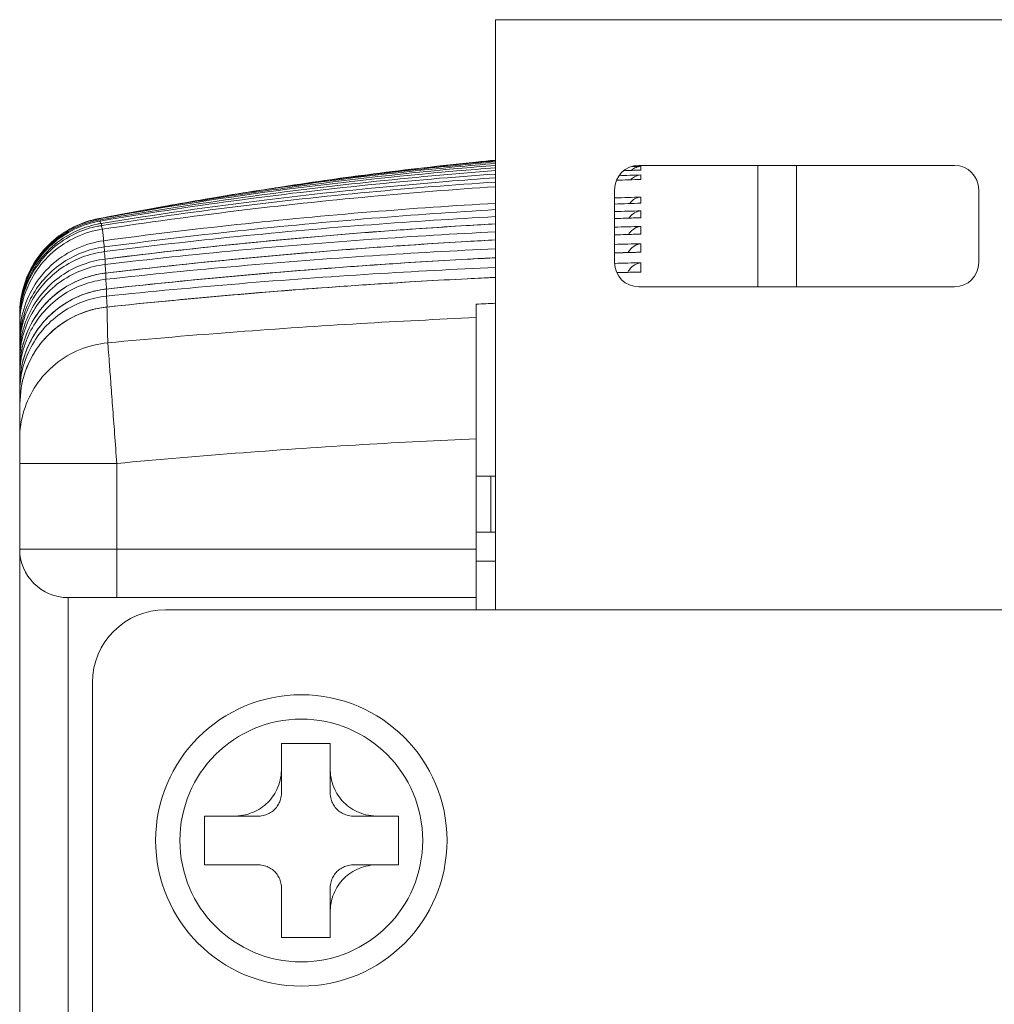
# Model space of a CAD drawing. Header units: millimetres. Extents: x 0 to 420, y 0 to 297.
# Tile 5 of 23: x 73 to 93, y 192 to 212. Entities that reach past the tile are written whole.
import ezdxf

# ---------------------------------------------------------------- set-up
doc = ezdxf.new("R2010")
doc.units = ezdxf.units.MM
doc.layers.get('0').update_dxf_attribs({"linetype": 'CONTINUOUS', "lineweight": 13})

msp = doc.modelspace()

# ---------------------------------------------------------------- linework, layer by layer
for p, q in [((83.218, 212.254), (83.218, 200.104)), ((95.618, 212.254), (83.218, 212.254)), ((86.168, 209.254), (92.668, 209.254)), ((88.618, 206.754), (88.618, 209.254)), ((89.418, 209.244), (89.418, 206.754)), ((85.668, 207.254), (85.668, 208.754)), ((93.168, 208.754), (93.168, 207.254)), ((86.193, 208.176), (86.21, 208.176)), ((86.191, 207.84), (86.211, 207.84)), ((86.19, 207.467), (86.211, 207.467)), ((75.174, 207.326), (75.174, 207.326)), ((75.189, 207.037), (75.188, 207.038)), ((86.188, 207.059), (86.211, 207.058)), ((75.202, 206.707), (75.202, 206.708)), ((92.668, 206.754), (86.168, 206.754)), ((82.818, 200.104), (82.818, 206.397)), ((75.215, 206.338), (75.214, 206.338)), ((73.418, 206.137), (73.426, 206.137)), ((73.418, 206.084), (73.418, 206.041)), ((73.418, 206.041), (73.43, 206.041)), ((73.418, 205.96), (73.418, 205.721)), ((73.418, 205.721), (73.434, 205.721)), ((73.418, 205.588), (73.418, 205.496)), ((73.418, 205.496), (73.438, 205.496)), ((73.45, 205.398), (73.418, 205.045)), ((73.418, 94.368), (73.418, 205.337)), ((73.418, 205.229), (73.435, 205.229)), ((73.449, 205.06), (73.418, 204.713)), ((73.418, 204.922), (73.437, 204.922)), ((73.447, 204.681), (73.418, 204.341)), ((73.418, 204.574), (73.438, 204.574)), ((73.418, 203.117), (75.418, 203.117)), ((75.418, 200.354), (75.418, 203.117)), ((83.218, 202.854), (82.818, 202.854)), ((83.118, 202.854), (83.118, 201.704)), ((83.218, 201.704), (82.818, 201.704)), ((82.818, 201.354), (73.418, 201.354)), ((83.218, 201.104), (82.818, 201.104)), ((74.418, 98.354), (74.418, 200.354)), ((82.818, 200.354), (74.418, 200.354)), ((76.418, 200.104), (102.418, 200.104)), ((74.918, 100.104), (74.918, 198.604)), ((78.811, 196.354), (78.811, 197.354)), ((79.811, 197.354), (78.811, 197.354)), ((79.811, 196.354), (79.811, 197.354)), ((77.221, 195.854), (77.221, 194.854)), ((78.311, 195.854), (77.221, 195.854)), ((81.218, 195.854), (80.311, 195.854)), ((81.218, 194.854), (81.218, 195.854)), ((77.221, 194.854), (78.311, 194.854)), ((80.311, 194.854), (81.218, 194.854)), ((78.811, 194.354), (78.811, 193.354)), ((79.811, 193.354), (79.811, 194.354)), ((78.811, 193.354), (79.811, 193.354))]:
    msp.add_line(p, q)
for radius in [3, 2.5]:
    msp.add_circle((79.218, 195.354), radius)
for centre, radius, start, end in [((86.168, 208.754), 0.5, 90, 180), ((92.668, 208.754), 0.5, 0, 90), ((86.168, 207.254), 0.5, 180, 270), ((92.668, 207.254), 0.5, 270, 0), ((74.418, 201.354), 1, 180, 270), ((76.418, 198.604), 1.5, 90, 180)]:
    msp.add_arc(centre, radius, start, end)
for points, knots in [([(83.217, 209.255), (82.954, 209.234), (81.446, 209.105), (79.448, 208.877), (77.722, 208.619), (77.232, 208.541)], [0, 0, 0, 0, 0.790734, 4.541572, 6.028811, 6.028811, 6.028811, 6.028811]), ([(78.275, 208.72), (78.399, 208.739), (79.764, 208.942), (81.412, 209.138), (82.939, 209.272), (83.217, 209.295)], [0, 0, 0, 0, 0.377823, 4.137998, 4.976223, 4.976223, 4.976223, 4.976223]), ([(83.218, 209.362), (83.082, 209.349), (82.589, 209.301), (81.75, 209.209), (80.712, 209.082), (80.033, 208.99), (79.697, 208.942)], [0, 0, 0, 0, 0.40962, 1.488385, 2.530543, 3.546151, 3.546151, 3.546151, 3.546151]), ([(79.697, 208.942), (80.578, 209.067), (81.598, 209.191), (82.619, 209.292), (82.755, 209.305)], [0, 0, 0, 0, 2.66957, 3.0787, 3.0787, 3.0787, 3.0787]), ([(83.217, 209.326), (82.944, 209.303), (82.404, 209.253), (81.865, 209.198), (81.598, 209.168)], [0, 0, 0, 0, 0.820809, 1.626884, 1.626884, 1.626884, 1.626884]), ([(86.013, 209.149), (86.016, 209.151), (86.044, 209.177), (86.106, 209.217), (86.174, 209.233), (86.207, 209.235)], [0, 0, 0, 0, 0.009089, 0.116737, 0.215749, 0.215749, 0.215749, 0.215749]), ([(86.207, 209.235), (86.207, 209.222), (86.208, 209.197), (86.208, 209.172), (86.208, 209.159)], [0, 0, 0, 0, 0.03707224, 0.07602764, 0.07602764, 0.07602764, 0.07602764]), ([(75.057, 208.154), (76.264, 208.376), (78.709, 208.763), (81.438, 209.062), (82.949, 209.184), (83.217, 209.204)], [0, 0, 0, 0, 3.680186, 7.42423, 8.230436, 8.230436, 8.230436, 8.230436]), ([(83.215, 209.146), (82.343, 209.08), (79.618, 208.834), (76.906, 208.454), (75.074, 208.133)], [0, 0, 0, 0, 2.624255, 8.206205, 8.206205, 8.206205, 8.206205]), ([(75.084, 208.109), (76.91, 208.417), (79.618, 208.781), (82.339, 209.015), (83.215, 209.076)], [0, 0, 0, 0, 5.555133, 8.190557, 8.190557, 8.190557, 8.190557]), ([(86.001, 208.958), (86.024, 208.983), (86.086, 209.032), (86.164, 209.055), (86.208, 209.058)], [0, 0, 0, 0, 0.0998666, 0.233534, 0.233534, 0.233534, 0.233534]), ([(86.208, 209.058), (86.208, 209.043), (86.208, 209.012), (86.208, 208.981), (86.208, 208.966)], [0, 0, 0, 0, 0.0452928, 0.09245451, 0.09245451, 0.09245451, 0.09245451]), ([(83.217, 208.999), (82.88, 208.976), (81.308, 208.857), (78.596, 208.581), (76.233, 208.244), (75.099, 208.059)], [0, 0, 0, 0, 1.014487, 4.728042, 8.175261, 8.175261, 8.175261, 8.175261]), ([(75.108, 208.016), (76.935, 208.302), (79.636, 208.638), (82.347, 208.854), (83.216, 208.911)], [0, 0, 0, 0, 5.547167, 8.158733, 8.158733, 8.158733, 8.158733]), ([(83.216, 208.816), (82.357, 208.759), (79.651, 208.545), (76.954, 208.218), (75.121, 207.94)], [0, 0, 0, 0, 2.580548, 8.143771, 8.143771, 8.143771, 8.143771]), ([(77.803, 208.652), (77.792, 208.65), (77.464, 208.596), (77.001, 208.518), (76.55, 208.438), (76.414, 208.414)], [0, 0, 0, 0, 0.035269, 0.9949, 1.409224, 1.409224, 1.409224, 1.409224]), ([(78.703, 208.793), (78.688, 208.791), (78.388, 208.746), (78.089, 208.699), (77.803, 208.652)], [0, 0, 0, 0, 0.0432889, 0.9106014, 0.9106014, 0.9106014, 0.9106014]), ([(75.148, 207.702), (76.975, 207.949), (79.663, 208.239), (82.359, 208.425), (83.216, 208.474)], [0, 0, 0, 0, 5.530612, 8.106718, 8.106718, 8.106718, 8.106718]), ([(85.973, 208.464), (86.001, 208.504), (86.072, 208.57), (86.165, 208.598), (86.209, 208.602)], [0, 0, 0, 0, 0.1460223, 0.2801441, 0.2801441, 0.2801441, 0.2801441]), ([(86.209, 208.602), (86.209, 208.581), (86.21, 208.539), (86.21, 208.498), (86.21, 208.477)], [0, 0, 0, 0, 0.0615602, 0.1249847, 0.1249847, 0.1249847, 0.1249847]), ([(83.216, 208.343), (82.368, 208.293), (79.676, 208.105), (76.991, 207.817), (75.158, 207.574)], [0, 0, 0, 0, 2.549377, 8.09589, 8.09589, 8.09589, 8.09589]), ([(85.966, 208.168), (85.968, 208.17), (85.997, 208.215), (86.072, 208.285), (86.165, 208.314), (86.21, 208.318)], [0, 0, 0, 0, 0.0103037, 0.1597902, 0.2941262, 0.2941262, 0.2941262, 0.2941262]), ([(86.21, 208.318), (86.21, 208.294), (86.21, 208.247), (86.21, 208.2), (86.21, 208.176)], [0, 0, 0, 0, 0.0697654, 0.1413983, 0.1413983, 0.1413983, 0.1413983]), ([(75.045, 208.159), (74.864, 208.125), (74.51, 208.005), (74.05, 207.688), (73.695, 207.258), (73.47, 206.747), (73.418, 206.378), (73.418, 206.194)], [0, 0, 0, 0, 0.552939, 1.104407, 1.655582, 2.206553, 2.757641, 2.757641, 2.757641, 2.757641]), ([(75.074, 208.133), (74.89, 208.101), (74.531, 207.984), (74.063, 207.668), (73.7, 207.236), (73.471, 206.721), (73.418, 206.348), (73.418, 206.162)], [0, 0, 0, 0, 0.558583, 1.115847, 1.672824, 2.229566, 2.786363, 2.786363, 2.786363, 2.786363]), ([(73.418, 206.137), (73.418, 206.324), (73.471, 206.699), (73.703, 207.216), (74.068, 207.648), (74.539, 207.963), (74.9, 208.078), (75.084, 208.109)], [0, 0, 0, 0, 0.559669, 1.118826, 1.677673, 2.236424, 2.796209, 2.796209, 2.796209, 2.796209]), ([(75.013, 208.043), (74.857, 208.011), (74.525, 207.9), (74.074, 207.601), (73.705, 207.167), (73.472, 206.648), (73.418, 206.271), (73.418, 206.084)], [0, 0, 0, 0, 0.477051, 1.039441, 1.601572, 2.163454, 2.725337, 2.725337, 2.725337, 2.725337]), ([(75.057, 208.154), (75.055, 208.156), (75.051, 208.159), (75.047, 208.158), (75.046, 208.158)], [0, 0, 0, 0, 0.00884705, 0.01220799, 0.01220799, 0.01220799, 0.01220799]), ([(75.084, 208.109), (75.072, 208.102), (75.083, 208.076), (75.088, 208.06), (75.089, 208.056)], [0, 0, 0, 0, 0.04150388, 0.0529901, 0.0529901, 0.0529901, 0.0529901]), ([(75.084, 208.109), (75.083, 208.112), (75.081, 208.117), (75.077, 208.125), (75.075, 208.131), (75.074, 208.133)], [0, 0, 0, 0, 0.00957148, 0.01832617, 0.02628036, 0.02628036, 0.02628036, 0.02628036]), ([(75.108, 208.016), (75.097, 208.007), (75.111, 207.973), (75.116, 207.95), (75.118, 207.938)], [0, 0, 0, 0, 0.04229538, 0.07899795, 0.07899795, 0.07899795, 0.07899795]), ([(75.108, 208.016), (75.107, 208.021), (75.105, 208.031), (75.102, 208.046), (75.1, 208.055), (75.099, 208.059)], [0, 0, 0, 0, 0.01539739, 0.02999892, 0.04377049, 0.04377049, 0.04377049, 0.04377049]), ([(75.165, 207.479), (76.992, 207.71), (79.674, 207.98), (82.364, 208.153), (83.217, 208.199)], [0, 0, 0, 0, 5.523269, 8.08488, 8.08488, 8.08488, 8.08488]), ([(83.218, 208.05), (83.018, 208.039), (81.534, 207.953), (78.849, 207.746), (76.371, 207.476), (75.174, 207.326)], [0, 0, 0, 0, 0.601075, 4.457982, 8.077855, 8.077855, 8.077855, 8.077855]), ([(73.418, 206.041), (73.418, 206.23), (73.472, 206.608), (73.708, 207.128), (74.079, 207.563), (74.534, 207.861), (74.87, 207.971), (75.028, 208.002)], [0, 0, 0, 0, 0.564568, 1.128529, 1.692119, 2.25559, 2.739794, 2.739794, 2.739794, 2.739794]), ([(75.121, 207.94), (74.934, 207.912), (74.566, 207.801), (74.084, 207.487), (73.71, 207.052), (73.473, 206.529), (73.418, 206.149), (73.418, 205.96)], [0, 0, 0, 0, 0.567868, 1.134819, 1.701558, 2.26805, 2.834499, 2.834499, 2.834499, 2.834499]), ([(75.148, 207.702), (75.145, 207.731), (75.14, 207.788), (75.131, 207.867), (75.124, 207.917), (75.121, 207.94)], [0, 0, 0, 0, 0.0895605, 0.1694621, 0.2397494, 0.2397494, 0.2397494, 0.2397494]), ([(75.181, 207.214), (77.007, 207.43), (79.685, 207.683), (82.368, 207.844), (83.217, 207.886)], [0, 0, 0, 0, 5.51649, 8.065408, 8.065408, 8.065408, 8.065408]), ([(81.338, 207.93), (81.12, 207.915), (80.687, 207.882), (80.253, 207.848), (80.037, 207.83)], [0, 0, 0, 0, 0.653903, 1.304582, 1.304582, 1.304582, 1.304582]), ([(85.959, 207.833), (85.963, 207.841), (85.994, 207.89), (86.072, 207.964), (86.166, 207.994), (86.21, 207.997)], [0, 0, 0, 0, 0.0262917, 0.1756828, 0.3102289, 0.3102289, 0.3102289, 0.3102289]), ([(86.21, 207.997), (86.21, 207.971), (86.211, 207.919), (86.211, 207.866), (86.211, 207.84)], [0, 0, 0, 0, 0.077974, 0.1578184, 0.1578184, 0.1578184, 0.1578184]), ([(73.418, 205.721), (73.418, 205.912), (73.474, 206.296), (73.716, 206.823), (74.097, 207.259), (74.586, 207.57), (74.959, 207.676), (75.148, 207.702)], [0, 0, 0, 0, 0.572906, 1.144992, 1.716548, 2.287901, 2.85999, 2.85999, 2.85999, 2.85999]), ([(75.148, 207.702), (75.139, 207.69), (75.156, 207.641), (75.157, 207.602), (75.158, 207.574)], [0, 0, 0, 0, 0.0437714, 0.1284115, 0.1284115, 0.1284115, 0.1284115]), ([(83.218, 207.72), (83.021, 207.709), (81.542, 207.628), (78.862, 207.433), (76.386, 207.178), (75.188, 207.038)], [0, 0, 0, 0, 0.592203, 4.443076, 8.059668, 8.059668, 8.059668, 8.059668]), ([(81.341, 207.606), (81.126, 207.592), (80.697, 207.562), (80.269, 207.529), (80.055, 207.513)], [0, 0, 0, 0, 0.646331, 1.289464, 1.289464, 1.289464, 1.289464]), ([(85.951, 207.462), (85.958, 207.475), (85.991, 207.53), (86.073, 207.607), (86.166, 207.637), (86.211, 207.641)], [0, 0, 0, 0, 0.0426545, 0.1919443, 0.3267016, 0.3267016, 0.3267016, 0.3267016]), ([(86.211, 207.641), (86.211, 207.613), (86.211, 207.555), (86.211, 207.496), (86.211, 207.467)], [0, 0, 0, 0, 0.0861894, 0.1742498, 0.1742498, 0.1742498, 0.1742498]), ([(75.158, 207.574), (75, 207.553), (74.687, 207.472), (74.26, 207.244), (73.9, 206.92), (73.627, 206.521), (73.457, 206.068), (73.418, 205.747), (73.418, 205.588)], [0, 0, 0, 0, 0.479805, 0.959211, 1.438547, 1.917808, 2.39693, 2.875971, 2.875971, 2.875971, 2.875971]), ([(73.418, 205.496), (73.418, 205.656), (73.457, 205.978), (73.629, 206.432), (73.903, 206.831), (74.265, 207.153), (74.692, 207.38), (75.006, 207.459), (75.165, 207.479)], [0, 0, 0, 0, 0.481028, 0.961427, 1.441252, 1.920787, 2.400245, 2.8803, 2.8803, 2.8803, 2.8803]), ([(75.165, 207.479), (75.157, 207.466), (75.174, 207.41), (75.173, 207.363), (75.176, 207.327)], [0, 0, 0, 0, 0.0444784, 0.1525815, 0.1525815, 0.1525815, 0.1525815]), ([(75.165, 207.479), (75.164, 207.49), (75.163, 207.511), (75.161, 207.543), (75.159, 207.564), (75.158, 207.574)], [0, 0, 0, 0, 0.03261053, 0.06442104, 0.09543084, 0.09543084, 0.09543084, 0.09543084]), ([(75.195, 206.909), (77.02, 207.111), (79.694, 207.347), (82.372, 207.498), (83.217, 207.538)], [0, 0, 0, 0, 5.510202, 8.047959, 8.047959, 8.047959, 8.047959]), ([(75.175, 207.326), (75.015, 207.306), (74.7, 207.228), (74.269, 207), (73.905, 206.676), (73.63, 206.275), (73.457, 205.82), (73.418, 205.498), (73.418, 205.337)], [0, 0, 0, 0, 0.482916, 0.965075, 1.447231, 1.929368, 2.411384, 2.893297, 2.893297, 2.893297, 2.893297]), ([(73.418, 205.229), (73.418, 205.391), (73.458, 205.714), (73.631, 206.17), (73.908, 206.571), (74.273, 206.893), (74.705, 207.118), (75.021, 207.195), (75.181, 207.214)], [0, 0, 0, 0, 0.483836, 0.966954, 1.449418, 1.931517, 2.413506, 2.895993, 2.895993, 2.895993, 2.895993]), ([(75.181, 207.214), (75.174, 207.201), (75.188, 207.146), (75.188, 207.089), (75.191, 207.046), (75.192, 207.038)], [0, 0, 0, 0, 0.0451631, 0.1536811, 0.1767237, 0.1767237, 0.1767237, 0.1767237]), ([(75.181, 207.214), (75.18, 207.227), (75.179, 207.252), (75.176, 207.289), (75.176, 207.314), (75.175, 207.326)], [0, 0, 0, 0, 0.0381398, 0.0755535, 0.11222, 0.11222, 0.11222, 0.11222]), ([(83.218, 207.353), (83.023, 207.343), (81.549, 207.266), (78.874, 207.082), (76.399, 206.841), (75.202, 206.708)], [0, 0, 0, 0, 0.584544, 4.430004, 8.043335, 8.043335, 8.043335, 8.043335]), ([(81.342, 207.245), (81.13, 207.232), (80.707, 207.203), (80.284, 207.173), (80.073, 207.158)], [0, 0, 0, 0, 0.63761, 1.272071, 1.272071, 1.272071, 1.272071]), ([(85.944, 207.054), (85.953, 207.072), (85.987, 207.133), (86.073, 207.215), (86.167, 207.245), (86.211, 207.249)], [0, 0, 0, 0, 0.0593304, 0.2085142, 0.3434816, 0.3434816, 0.3434816, 0.3434816]), ([(86.211, 207.249), (86.211, 207.218), (86.211, 207.154), (86.211, 207.091), (86.211, 207.058)], [0, 0, 0, 0, 0.0944126, 0.1906969, 0.1906969, 0.1906969, 0.1906969]), ([(75.189, 207.037), (75.029, 207.018), (74.711, 206.941), (74.277, 206.715), (73.91, 206.391), (73.632, 205.989), (73.5, 205.642), (73.457, 205.441), (73.45, 205.398)], [0, 0, 0, 0, 0.484638, 0.969285, 1.454007, 1.938778, 2.423455, 2.5545, 2.5545, 2.5545, 2.5545]), ([(75.195, 206.909), (75.194, 206.923), (75.193, 206.952), (75.191, 206.995), (75.19, 207.023), (75.189, 207.037)], [0, 0, 0, 0, 0.0436693, 0.0865622, 0.1286786, 0.1286786, 0.1286786, 0.1286786]), ([(75.207, 206.563), (77.032, 206.752), (79.702, 206.974), (82.375, 207.116), (83.217, 207.152)], [0, 0, 0, 0, 5.50433, 8.03225, 8.03225, 8.03225, 8.03225]), ([(73.418, 204.922), (73.418, 205.084), (73.458, 205.409), (73.633, 205.867), (73.913, 206.269), (74.281, 206.592), (74.716, 206.816), (75.034, 206.891), (75.195, 206.909)], [0, 0, 0, 0, 0.486427, 0.972042, 1.456915, 1.941339, 2.425613, 2.910291, 2.910291, 2.910291, 2.910291]), ([(74.894, 206.98), (74.711, 206.93), (74.356, 206.776), (73.913, 206.405), (73.596, 205.933), (73.481, 205.575), (73.45, 205.398)], [0, 0, 0, 0, 0.569998, 1.141257, 1.712778, 2.252754, 2.252754, 2.252754, 2.252754]), ([(75.195, 206.909), (75.188, 206.895), (75.201, 206.84), (75.201, 206.776), (75.205, 206.724), (75.207, 206.709)], [0, 0, 0, 0, 0.0458275, 0.154244, 0.2005282, 0.2005282, 0.2005282, 0.2005282]), ([(83.218, 206.949), (83.026, 206.94), (81.555, 206.867), (78.884, 206.693), (76.41, 206.464), (75.214, 206.338)], [0, 0, 0, 0, 0.57796, 4.418541, 8.028602, 8.028602, 8.028602, 8.028602]), ([(81.34, 206.847), (81.132, 206.834), (80.715, 206.808), (80.299, 206.779), (80.091, 206.765)], [0, 0, 0, 0, 0.627572, 1.252024, 1.252024, 1.252024, 1.252024]), ([(75.202, 206.708), (75.041, 206.69), (74.722, 206.614), (74.285, 206.389), (73.915, 206.065), (73.634, 205.661), (73.5, 205.31), (73.457, 205.105), (73.449, 205.06)], [0, 0, 0, 0, 0.486698, 0.973604, 1.46067, 1.947864, 2.435001, 2.574921, 2.574921, 2.574921, 2.574921]), ([(74.905, 206.652), (74.721, 206.603), (74.365, 206.45), (73.917, 206.079), (73.597, 205.603), (73.48, 205.241), (73.449, 205.06)], [0, 0, 0, 0, 0.572036, 1.145672, 1.719762, 2.271378, 2.271378, 2.271378, 2.271378]), ([(75.207, 206.563), (75.207, 206.579), (75.206, 206.611), (75.204, 206.66), (75.203, 206.692), (75.202, 206.708)], [0, 0, 0, 0, 0.0490328, 0.0973887, 0.1449746, 0.1449746, 0.1449746, 0.1449746]), ([(73.418, 204.574), (73.418, 204.737), (73.458, 205.064), (73.635, 205.524), (73.917, 205.927), (74.289, 206.249), (74.726, 206.472), (75.046, 206.546), (75.207, 206.563)], [0, 0, 0, 0, 0.488833, 0.976752, 1.463835, 1.950376, 2.436717, 2.923377, 2.923377, 2.923377, 2.923377]), ([(75.207, 206.563), (75.202, 206.548), (75.213, 206.494), (75.213, 206.421), (75.218, 206.362), (75.221, 206.339)], [0, 0, 0, 0, 0.0464729, 0.1547806, 0.2240324, 0.2240324, 0.2240324, 0.2240324]), ([(75.214, 206.338), (75.113, 206.328), (74.825, 206.275), (74.372, 206.084), (73.922, 205.713), (73.597, 205.233), (73.479, 204.866), (73.447, 204.681)], [0, 0, 0, 0, 0.302928, 0.876855, 1.45272, 2.029214, 2.592082, 2.592082, 2.592082, 2.592082]), ([(75.215, 206.338), (75.053, 206.321), (74.731, 206.247), (74.292, 206.022), (73.919, 205.698), (73.636, 205.293), (73.5, 204.938), (73.456, 204.73), (73.447, 204.681)], [0, 0, 0, 0, 0.48856, 0.977521, 1.466739, 1.956173, 2.445595, 2.594307, 2.594307, 2.594307, 2.594307]), ([(75.233, 205.602), (75.231, 205.689), (75.227, 205.857), (75.221, 206.102), (75.217, 206.261), (75.215, 206.338)], [0, 0, 0, 0, 0.2592801, 0.5046208, 0.7358396, 0.7358396, 0.7358396, 0.7358396]), ([(75.233, 205.602), (76.121, 205.685), (77.852, 205.831), (80.381, 206.001), (82.022, 206.085), (82.818, 206.119)], [0, 0, 0, 0, 2.676112, 5.210509, 7.60349, 7.60349, 7.60349, 7.60349]), ([(73.418, 203.618), (73.418, 203.813), (73.477, 204.207), (73.734, 204.745), (74.136, 205.185), (74.65, 205.489), (75.038, 205.584), (75.233, 205.602)], [0, 0, 0, 0, 0.58708, 1.174492, 1.762453, 2.350995, 2.939953, 2.939953, 2.939953, 2.939953]), ([(75.418, 203.117), (75.403, 203.321), (75.374, 203.717), (75.332, 204.28), (75.295, 204.772), (75.266, 205.162), (75.246, 205.428), (75.236, 205.56), (75.233, 205.602)], [0, 0, 0, 0, 0.61402, 1.190198, 1.69362, 2.093362, 2.364966, 2.491868, 2.491868, 2.491868, 2.491868]), ([(75.418, 203.117), (76.284, 203.198), (77.972, 203.342), (80.44, 203.509), (82.04, 203.592), (82.818, 203.626)], [0, 0, 0, 0, 2.609243, 5.081815, 7.418162, 7.418162, 7.418162, 7.418162]), ([(77.811, 195.854), (77.882, 195.854), (78.02, 195.867), (78.214, 195.924), (78.386, 196.014), (78.532, 196.133), (78.651, 196.279), (78.741, 196.451), (78.798, 196.645), (78.811, 196.783), (78.811, 196.854)], [0, 0, 0, 0, 0.213294, 0.413355, 0.604086, 0.789988, 0.975858, 1.166521, 1.366523, 1.579792, 1.579792, 1.579792, 1.579792]), ([(79.811, 196.854), (79.811, 196.783), (79.823, 196.645), (79.88, 196.45), (79.97, 196.279), (80.089, 196.133), (80.236, 196.014), (80.407, 195.924), (80.601, 195.867), (80.74, 195.854), (80.811, 195.854)], [0, 0, 0, 0, 0.213294, 0.413355, 0.604086, 0.789988, 0.975858, 1.166521, 1.366523, 1.579792, 1.579792, 1.579792, 1.579792]), ([(78.811, 196.354), (78.811, 196.314), (78.803, 196.235), (78.766, 196.127), (78.708, 196.033), (78.632, 195.957), (78.538, 195.899), (78.429, 195.862), (78.351, 195.854), (78.311, 195.854)], [0, 0, 0, 0, 0.1211772, 0.234086, 0.3417471, 0.4476443, 0.5553521, 0.6683094, 0.7895073, 0.7895073, 0.7895073, 0.7895073]), ([(80.311, 195.854), (80.27, 195.854), (80.192, 195.862), (80.083, 195.899), (79.99, 195.957), (79.913, 196.033), (79.856, 196.127), (79.819, 196.235), (79.811, 196.314), (79.811, 196.354)], [0, 0, 0, 0, 0.1211772, 0.234086, 0.3417471, 0.4476443, 0.5553521, 0.6683094, 0.7895073, 0.7895073, 0.7895073, 0.7895073]), ([(78.811, 194.354), (78.811, 194.395), (78.803, 194.473), (78.766, 194.582), (78.708, 194.675), (78.632, 194.752), (78.538, 194.809), (78.429, 194.846), (78.351, 194.854), (78.311, 194.854)], [0, 0, 0, 0, 0.1211772, 0.234086, 0.3417471, 0.4476443, 0.5553521, 0.6683094, 0.7895073, 0.7895073, 0.7895073, 0.7895073]), ([(80.811, 194.854), (80.74, 194.854), (80.601, 194.842), (80.407, 194.785), (80.236, 194.695), (80.089, 194.576), (79.97, 194.429), (79.88, 194.258), (79.823, 194.063), (79.811, 193.925), (79.811, 193.854)], [0, 0, 0, 0, 0.213294, 0.413355, 0.604086, 0.789988, 0.975858, 1.166521, 1.366523, 1.579792, 1.579792, 1.579792, 1.579792]), ([(79.811, 194.354), (79.811, 194.395), (79.819, 194.473), (79.856, 194.582), (79.913, 194.675), (79.99, 194.752), (80.083, 194.809), (80.192, 194.846), (80.27, 194.854), (80.311, 194.854)], [0, 0, 0, 0, 0.1211772, 0.234086, 0.3417471, 0.4476443, 0.5553521, 0.6683094, 0.7895073, 0.7895073, 0.7895073, 0.7895073])]:
    msp.add_open_spline(points, degree=3, knots=knots)
for points in [[(82.755, 209.305), (82.909, 209.32), (83.063, 209.334), (83.217, 209.347)], [(85.995, 209.227), (86.066, 209.23), (86.137, 209.232), (86.207, 209.235)], [(81.598, 209.168), (80.63, 209.063), (79.665, 208.938), (78.703, 208.793)], [(85.754, 209.042), (85.905, 209.048), (86.057, 209.053), (86.208, 209.058)], [(86.208, 209.159), (86.09, 209.154), (85.972, 209.15), (85.853, 209.145)], [(78.703, 208.793), (79.034, 208.845), (79.365, 208.895), (79.697, 208.942)], [(86.208, 208.966), (86.041, 208.96), (85.873, 208.954), (85.705, 208.947)], [(77.239, 208.556), (77.584, 208.613), (77.929, 208.668), (78.275, 208.72)], [(77.232, 208.541), (76.79, 208.47), (76.348, 208.396), (75.907, 208.317)], [(76.414, 208.413), (76.689, 208.463), (76.964, 208.51), (77.239, 208.556)], [(86.21, 208.477), (86.029, 208.471), (85.849, 208.465), (85.668, 208.458)], [(85.678, 208.585), (85.855, 208.591), (86.032, 208.597), (86.209, 208.602)], [(75.907, 208.317), (75.68, 208.277), (75.454, 208.236), (75.227, 208.193)], [(75.228, 208.191), (75.622, 208.268), (76.018, 208.343), (76.414, 208.413)], [(85.668, 208.302), (85.849, 208.308), (86.029, 208.313), (86.21, 208.318)], [(74.527, 207.978), (74.551, 207.99), (74.575, 208.001), (74.6, 208.012)], [(74.6, 208.012), (74.745, 208.077), (74.9, 208.125), (75.057, 208.154)], [(75.099, 208.059), (75.07, 208.055), (75.041, 208.049), (75.013, 208.043)], [(75.028, 208.002), (75.055, 208.008), (75.081, 208.012), (75.108, 208.016)], [(75.227, 208.193), (75.167, 208.182), (75.106, 208.17), (75.045, 208.159)], [(75.057, 208.154), (75.048, 208.151), (75.052, 208.135), (75.055, 208.127)], [(83.217, 208.049), (82.59, 208.014), (81.964, 207.975), (81.338, 207.93)], [(85.906, 208.167), (85.827, 208.165), (85.748, 208.162), (85.668, 208.159)], [(85.904, 208.167), (85.825, 208.164), (85.747, 208.162), (85.668, 208.159)], [(86.21, 208.176), (86.108, 208.173), (86.006, 208.17), (85.904, 208.167)], [(86.193, 208.176), (86.097, 208.173), (86.002, 208.17), (85.906, 208.167)], [(74.12, 207.708), (74.243, 207.814), (74.381, 207.905), (74.527, 207.978)], [(80.037, 207.83), (78.413, 207.696), (76.792, 207.528), (75.175, 207.326)], [(85.668, 207.983), (85.849, 207.988), (86.03, 207.993), (86.21, 207.997)], [(85.907, 207.831), (85.827, 207.829), (85.748, 207.826), (85.668, 207.824)], [(85.905, 207.831), (85.826, 207.828), (85.747, 207.826), (85.668, 207.823)], [(86.211, 207.84), (86.109, 207.837), (86.007, 207.834), (85.905, 207.831)], [(86.192, 207.84), (86.097, 207.837), (86.002, 207.834), (85.907, 207.831)], [(73.743, 207.279), (73.835, 207.421), (73.947, 207.552), (74.072, 207.666)], [(74.072, 207.666), (74.088, 207.68), (74.103, 207.694), (74.12, 207.708)], [(83.217, 207.719), (82.591, 207.686), (81.966, 207.649), (81.341, 207.606)], [(85.668, 207.628), (85.849, 207.633), (86.03, 207.637), (86.211, 207.641)], [(80.055, 207.513), (78.43, 207.386), (76.808, 207.227), (75.189, 207.037)], [(85.906, 207.458), (85.823, 207.456), (85.741, 207.454), (85.659, 207.451)], [(85.907, 207.459), (85.825, 207.457), (85.743, 207.454), (85.66, 207.452)], [(86.211, 207.467), (86.109, 207.464), (86.007, 207.461), (85.906, 207.458)], [(86.19, 207.467), (86.096, 207.465), (86.002, 207.462), (85.907, 207.459)], [(73.495, 206.736), (73.546, 206.913), (73.622, 207.085), (73.719, 207.241)], [(73.719, 207.241), (73.727, 207.254), (73.735, 207.267), (73.743, 207.279)], [(83.217, 207.352), (82.592, 207.321), (81.967, 207.285), (81.342, 207.245)], [(85.669, 207.237), (85.85, 207.241), (86.031, 207.245), (86.211, 207.249)], [(75.188, 207.037), (75.089, 207.026), (74.991, 207.007), (74.894, 206.98)], [(80.073, 207.158), (78.447, 207.038), (76.823, 206.888), (75.202, 206.708)], [(85.908, 207.051), (85.846, 207.049), (85.785, 207.048), (85.723, 207.046)], [(85.906, 207.05), (85.846, 207.048), (85.785, 207.047), (85.725, 207.045)], [(86.211, 207.058), (86.11, 207.056), (86.008, 207.053), (85.906, 207.05)], [(86.188, 207.059), (86.095, 207.056), (86.001, 207.054), (85.908, 207.051)], [(83.217, 206.949), (82.591, 206.919), (81.966, 206.885), (81.34, 206.847)], [(73.418, 206.187), (73.418, 206.372), (73.445, 206.558), (73.495, 206.736)], [(75.202, 206.708), (75.102, 206.697), (75.003, 206.678), (74.905, 206.652)], [(80.091, 206.765), (78.463, 206.651), (76.837, 206.509), (75.215, 206.338)], [(82.818, 206.397), (82.952, 206.403), (83.085, 206.409), (83.218, 206.415)]]:
    msp.add_open_spline(points, degree=3)

doc.saveas('drawing.dxf')
